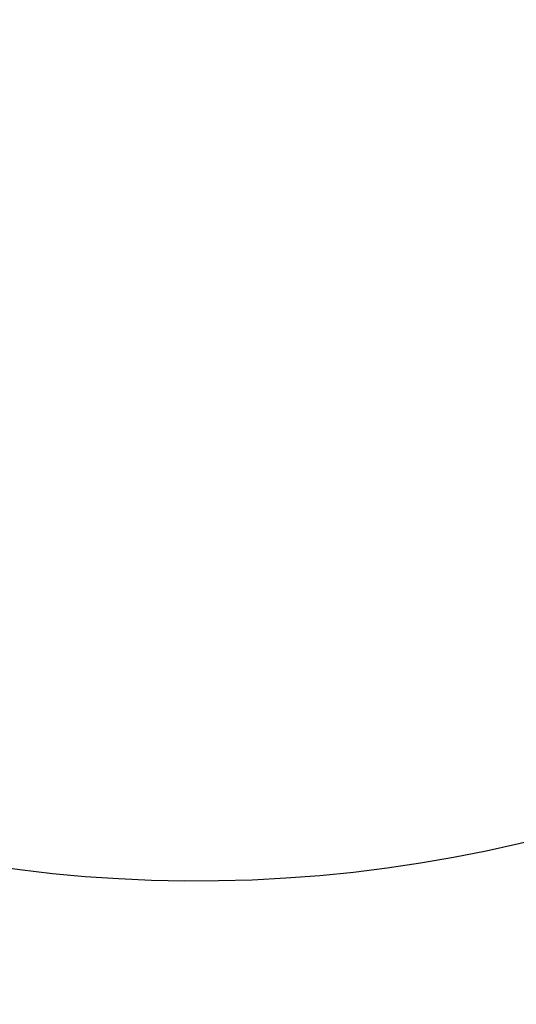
# Model space of a CAD drawing. Extents: x 0 to 16820, y 0 to 11880.
# Tile 4 of 77: x 7620 to 8098, y 5041 to 5988. Entities that reach past the tile are written whole.
import ezdxf

# ---------------------------------------------------------------- set-up
doc = ezdxf.new("R2010")
doc.units = 0
doc.header["$LTSCALE"] = 20
doc.layers.get('0').update_dxf_attribs({"linetype": 'CONTINUOUS'})
doc.styles.add('SLDTEXTSTYLE0', font='TXT', dxfattribs={"width": 0.605})
doc.dimstyles.new('SLDDIMSTYLE1', dxfattribs={"dimtxt": 100, "dimasz": 100, "dimexe": 0, "dimexo": 0.0625, "dimgap": 25, "dimtad": 1, "dimdec": 4, "dimlfac": 20, "dimzin": 12, "dimtxsty": 'SLDTEXTSTYLE0', "dimsah": 1, "dimcen": 0.09, "dimazin": 3, "dimtfac": 1, "dimtofl": 0, "dimtmove": 0, "dimatfit": 3, "dimtolj": 1, "dimtzin": 12})

# ---------------------------------------------------------------- blocks, each defined once
blk = doc.blocks.new('_D_3')
at = {"color": 7, "linetype": 'CONTINUOUS'}
for p, q in [((7831.16, 6507.87), (11819.08, 6507.87)), ((4317.75, 5895.41), (3824.45, 5808.43))]:
    blk.add_line(p, q, dxfattribs=at)
blk.add_arc((7791.16, 6507.87), 3997.91, 190, 0, dxfattribs=at)
for points in [[(11789.08, 6507.87), (11772.83, 6408.07), (11802.82, 6407.69)], [(3853.99, 5813.64), (3857.85, 5712.6), (3887.32, 5718.17)]]:
    blk.add_solid(points, dxfattribs=at)
at = {"color": 7, "linetype": 'CONTINUOUS', "insert": (7986.83, 2641.21), "char_height": 100, "attachment_point": 1, "rotation": 5, "style": 'SLDTEXTSTYLE0'}
blk.add_mtext('170°', dxfattribs=at)

msp = doc.modelspace()

# ---------------------------------------------------------------- linework, layer by layer
at = {"color": 7, "linetype": 'CONTINUOUS'}
for radius in [3487, 1348]:
    msp.add_arc((7791.1647235, 6507.8716374), radius, 190, 170, dxfattribs=at)

# ---------------------------------------------------------------- dimensions: what is measured, and where the dimension line sits
dim = msp.add_angular_dim_2l(base=(8139.6056329, 2525.1738183), line1=((4357.1400888, 5902.3604418), (6463.6438724, 6273.7938939)), line2=((6833.3630896, 6507.8716374), (7791.1647235, 6507.8716374)), dimstyle='SLDDIMSTYLE1', dxfattribs=at)
dim.commit()
dim.dimension.update_dxf_attribs({"geometry": '_D_3', "text_midpoint": (8139.6056329, 2525.1738183), "dimtype": 162})

doc.saveas('drawing.dxf')
